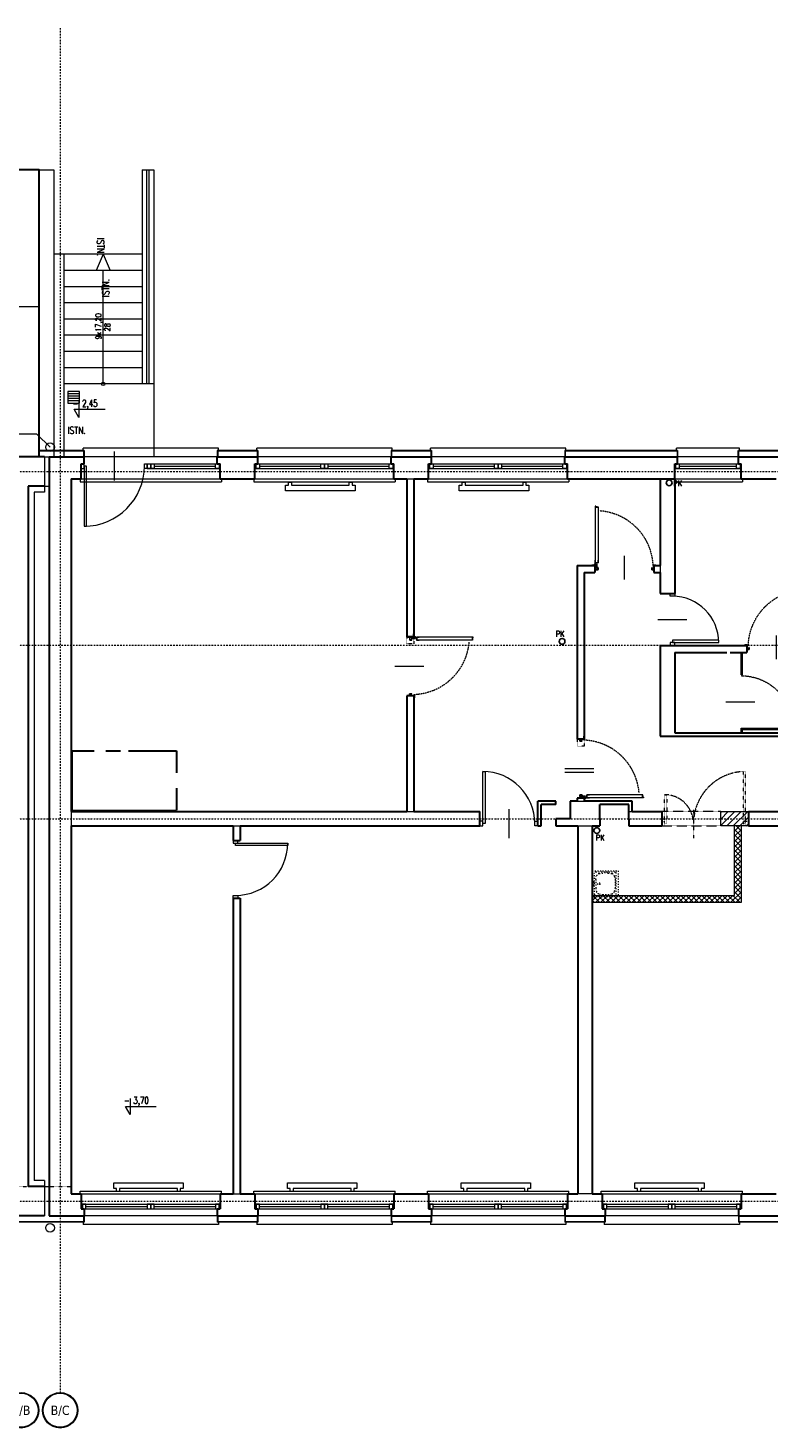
# Model space of a CAD drawing. Header units: millimetres. Extents: x -1893473 to 942156, y -568027 to 942944.
# Tile 77 of 256: x -34276 to -21477, y -220394 to -196197. Entities that reach past the tile are written whole.
import ezdxf
from ezdxf.enums import TextEntityAlignment as Align

# ---------------------------------------------------------------- set-up
doc = ezdxf.new("R2010")
doc.units = ezdxf.units.MM
doc.header["$LTSCALE"] = 0.2
for name, pattern in [('ACAD_ISO03W100', [30, 12, -18]), ('CENTER', [0.6, 0.375, -0.075, 0.075, -0.075]), ('DASHDOT', [25.4, 12.7, -6.35, 0, -6.35]), ('HIDDEN', [9.525, 6.35, -3.175]), ('Hidden Line', [391.222223, 282.222223, -109]), ('HIDDEN2', [4.7625, 3.175, -1.5875])]:
    doc.linetypes.add(name, pattern=pattern)
doc.layers.get('0').update_dxf_attribs({"lineweight": 0})
for name, color, linetype, lineweight in [('!! 0_ Istn-okna', 6, 'Continuous', 13), ('!! 0_ Istn-sciany', 7, 'Continuous', 30), ('!! 0_ Istn-widok', 1, 'Continuous', 15), ('!! 0_ Opis', 3, 'Continuous', 13), ('!! 0_Istn-cienka', 4, 'Continuous', 9), ('!! 0_Istn-drzwi', 1, 'Continuous', 13), ('!! 0_Osie', 1, 'DASHDOT', 13), ('!! 0_Widok', 1, 'Continuous', 15), ('!! 1_ tynk zewn  - nowy', 21, 'Continuous', 20), ('!! 1_drzwi-linia', 213, 'Continuous', 5), ('!! 2 ZABUDOWA GK-MDF', 54, 'Continuous', 13), ('!! 2_Drzwi - nowe remont', 33, 'Continuous', 9), ('0-osie-tx', 66, 'Continuous', 9), ('P-Osie', 1, 'DASHDOT', 18), ('P-Przerywana nadproża', 150, 'HIDDEN', 18), ('P-Szraf - Ściana działowa', 83, 'Continuous', 0), ('P-Szraf - Ściana wypełniająca', 171, 'Continuous', 0), ('P-Ściana działowa', 91, 'Continuous', 5), ('P-Ściana wypełniająca', 150, 'Continuous', 13)]:
    doc.layers.add(name, color=color, linetype=linetype, lineweight=lineweight)
doc.layers.add('!! 0_Istn-grzejniki', color=7, linetype='Continuous', lineweight=0, plot=False)
doc.layers.add('!! 0_opis pionów', color=4, linetype='Continuous')
doc.layers.add('!! 1_Wyburzenia', color=7, linetype='ACAD_ISO03W100', lineweight=13, true_color=0xff0505)
doc.styles.add('ARCHETYP', font='romans.shx', dxfattribs={"height": 15})
doc.styles.add('SIMPLEX', font='simplex.shx', dxfattribs={"width": 0.77})
doc.styles.add('TAHOMA', font='tahoma.ttf')

# ---------------------------------------------------------------- blocks, each defined once
blk = doc.blocks.new('A$C04090CF1')
for p, q in [((0, 60), (60, 60)), ((0, 0), (0, 60)), ((2.5, 8.5), (2.5, 52.5)), ((5.2, 36.8), (6.6, 45)), ((54.5, 55.5), (5.5, 55.5)), ((13, 51.5), (19.8, 52.7)), ((47, 51.5), (40.2, 52.7)), ((54.8, 36.8), (53.4, 45)), ((57.5, 8.5), (57.5, 52.5)), ((60, 60), (60, 0)), ((60, 0), (0, 0)), ((6.6, 16), (5.2, 24.2)), ((54.5, 5.5), (5.5, 5.5)), ((19.8, 8.3), (13, 9.5)), ((40.2, 8.3), (47, 9.5)), ((53.4, 16), (54.8, 24.2))]:
    blk.add_line(p, q)
for points in [[(19.8, 52.7), (40.2, 52.7)], [(19.8, 8.3), (40.2, 8.3)]]:
    blk.add_lwpolyline(points)
for centre, radius in [((26, 2.5), 1.5), ((30, 15.5), 2.5), ((34, 2.5), 1.5)]:
    blk.add_circle(centre, radius)
for centre, radius, start, end in [((5.5, 52.5), 3, 90, 180), ((188.4, 30.5), 183.3, 178.0251, 181.9749), ((14.5, 43.6), 8, 100.3048, 170.5377), ((45.5, 43.6), 8, 9.4623, 79.6952), ((54.5, 52.5), 3, 0, 90), ((-128.4, 30.5), 183.3, 358.0251, 1.9749), ((5.5, 8.5), 3, 180, 270), ((14.5, 17.4), 8, 189.4623, 259.6952), ((45.5, 17.4), 8, 280.3048, 350.5377), ((54.5, 8.5), 3, 270, 0)]:
    blk.add_arc(centre, radius, start, end)
blk = doc.blocks.new('A$C1F8E0840')
at = {"linetype": 'Continuous', "xscale": 0.75, "yscale": 0.75, "zscale": 0.75}
blk.add_blockref('A$C04090CF1', (-22.5, 0), dxfattribs=at)
blk = doc.blocks.new('zaw-dr-90-p')
at = {"color": 2, "linetype": 'CENTER', "ltscale": 0.2}
for p, q in [((12, 0), (-12, 0)), ((0, 12), (0, -12)), ((24, 24), (31, 24)), ((24, 19), (31, 19))]:
    blk.add_line(p, q, dxfattribs=at)
at = {"ltscale": 0.2}
for p, q in [((10, 12), (6, 12)), ((10, 0), (10, 6))]:
    blk.add_line(p, q, dxfattribs=at)
blk.add_lwpolyline([(0, 6), (23, 6, 0.414214), (28, 11), (28, 31), (24, 31), (24, 11, -0.414214), (23, 10), (0, 10, 4.561698), (8, 6), (5, 4)], format="xyb", dxfattribs=at)
blk.add_lwpolyline([(0, 0), (-2, 0), (-2, 0), (0, 0), (0, 3), (0, 3), (0, 0), (3, 0), (3, 0), (0, 0), (0, -3), (0, -3)], close=True)
blk.add_lwpolyline([(10, 10), (10, 39), (6, 39), (6, 10)], dxfattribs=at)
blk.add_circle((0, 0), 6.5, dxfattribs=at)
blk = doc.blocks.new('drzwi 90- sc 12')
for p, q in [((-13620.3, 20410.2), (-13620.3, 20313.8)), ((-13614.9, 20409.9), (-13620.3, 20409.9)), ((-13616.1, 20410.3), (-13620.2, 20410.3)), ((-13616.1, 20410.3), (-13620, 20410.3)), ((-13618.2, 20410.3), (-13616.2, 20410.3)), ((-13618.2, 20410.3), (-13616.2, 20410.3)), ((-13616.1, 20410.3), (-13616.1, 20411.5)), ((-13616.1, 20411.5), (-13615, 20411.5)), ((-13614.9, 20411.4), (-13614.9, 20313.8)), ((-13715.8, 20302), (-13716.3, 20302)), ((-13715.6, 20308.3), (-13715.6, 20308.6)), ((-13715.6, 20307.7), (-13715.6, 20308.6)), ((-13715.6, 20307.8), (-13715.6, 20308.6)), ((-13715.6, 20307.7), (-13715.4, 20307.7)), ((-13620.3, 20313.5), (-13620.3, 20318)), ((-13614.9, 20313.8), (-13620.3, 20313.8)), ((-13618.2, 20313.4), (-13620.2, 20313.4)), ((-13618.2, 20313.7), (-13618.2, 20313.4)), ((-13618.2, 20313.7), (-13616.4, 20313.7)), ((-13617.8, 20311.1), (-13617.8, 20305.7)), ((-13617.8, 20311.1), (-13617.8, 20305.7)), ((-13616.2, 20309.9), (-13617.4, 20309.9)), ((-13616.8, 20302), (-13616.3, 20302)), ((-13616.2, 20309.9), (-13616.2, 20311)), ((-13615.9, 20313.2), (-13615.9, 20312.2)), ((-13615.9, 20312.2), (-13615, 20312.2)), ((-13614.9, 20312.3), (-13614.9, 20318))]:
    blk.add_line(p, q)
for points in [[(-13665.3, 20285), (-13665.3, 20325.8)], [(-13615.6, 20309.6), (-13615.3, 20309.6), (-13615.3, 20309.8), (-13616.3, 20309.8), (-13616.3, 20309.6), (-13615.9, 20309.6)]]:
    blk.add_lwpolyline(points)
at = {"lineweight": 30}
for points in [[(-13716.3, 20308.9), (-13721.3, 20308.9)], [(-13716.3, 20308.9), (-13716.3, 20296.9)], [(-13614.3, 20308.9), (-13609.3, 20308.9)], [(-13614.3, 20308.9), (-13614.3, 20296.9)]]:
    blk.add_lwpolyline(points, dxfattribs=at)
at = {"ltscale": 0.2}
for points in [[(-13715.6, 20307.5), (-13715.6, 20309.5, 0.414214), (-13715.9, 20309.8), (-13719.4, 20309.8, 0.414214), (-13719.8, 20309.5), (-13719.8, 20308.9), (-13719.6, 20308.9), (-13719.6, 20309.5, -0.414214), (-13719.4, 20309.6), (-13717, 20309.6)], [(-13717, 20309.6), (-13715.9, 20309.6, -0.414214), (-13715.7, 20309.5), (-13715.7, 20307.5)], [(-13715.7, 20307.8), (-13715.7, 20305.6, 0.414214), (-13715.4, 20305.2), (-13715, 20305.2, -0.414214), (-13714.8, 20305.1), (-13714.8, 20304.5, 0.414214), (-13714.5, 20304.1), (-13713.3, 20304.1, 0.414214), (-13712.9, 20304.5), (-13712.9, 20305.1, -1), (-13712.7, 20305.1), (-13712.7, 20302, -0.414214), (-13712.9, 20301.8), (-13715.4, 20301.8, -0.414214), (-13715.6, 20302), (-13715.6, 20302.5), (-13715.8, 20302.5), (-13715.8, 20302, 0.414214), (-13715.4, 20301.6), (-13712.9, 20301.6, 0.414214), (-13712.6, 20302), (-13712.6, 20305.1, 1), (-13713.1, 20305.1), (-13713.1, 20304.5, -0.414214), (-13713.3, 20304.3), (-13714.5, 20304.3, -0.414214), (-13714.6, 20304.5), (-13714.6, 20305.1, 0.414214), (-13715, 20305.4), (-13715.4, 20305.4, -0.414214), (-13715.6, 20305.6), (-13715.6, 20307.6)], [(-13615.9, 20309.6), (-13616.6, 20309.6, 0.414214), (-13616.8, 20309.5), (-13616.8, 20305.6, -0.414214), (-13617.1, 20305.2), (-13617.6, 20305.2, 0.414214), (-13617.7, 20305.1), (-13617.7, 20304.5, -0.414214), (-13618.1, 20304.1), (-13619.3, 20304.1, -0.414214), (-13619.6, 20304.5), (-13619.6, 20305.1, 1), (-13619.8, 20305.1), (-13619.8, 20302, 0.414214), (-13619.6, 20301.8), (-13617.1, 20301.8, 0.414214), (-13616.9, 20302), (-13616.9, 20302.5), (-13616.8, 20302.5), (-13616.8, 20302, -0.414214), (-13617.1, 20301.6), (-13619.6, 20301.6, -0.414214), (-13620, 20302), (-13620, 20305.1, -1), (-13619.4, 20305.1), (-13619.4, 20304.5, 0.414214), (-13619.3, 20304.3), (-13618.1, 20304.3, 0.414214), (-13617.9, 20304.5), (-13617.9, 20305.1, -0.414214), (-13617.6, 20305.4), (-13617.1, 20305.4, 0.414214), (-13617, 20305.6), (-13617, 20309.5, -0.414214), (-13616.6, 20309.8), (-13613.1, 20309.8, -0.414214), (-13612.8, 20309.5), (-13612.8, 20308.9), (-13612.9, 20308.9), (-13612.9, 20309.5, 0.414214), (-13613.1, 20309.6), (-13615.6, 20309.6)]]:
    blk.add_lwpolyline(points, format="xyb", dxfattribs=at)
blk.add_lwpolyline([(-13616.8, 20308.8), (-13617, 20308.8), (-13617, 20307.4), (-13616.8, 20307.4)], close=True)
at = {"linetype": 'Hidden Line', "lineweight": 9, "ltscale": 0.05}
blk.add_arc((-13615.5, 20305.1), 99.1, 94.8005, 177.6944, dxfattribs=at)
for centre, radius, start, end in [((-13620.2, 20410.2), 0.1, 90, 180), ((-13615, 20411.4), 0.1, 0, 90), ((-13620.2, 20313.5), 0.1, 180, 270), ((-13616.4, 20313.2), 0.5, 0, 90), ((-13616.3, 20311), 0.1, 0, 90), ((-13615, 20312.3), 0.1, 270, 0)]:
    blk.add_arc(centre, radius, start, end)
at = {"xscale": 0.09999999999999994, "yscale": 0.09999999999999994, "zscale": 0.09999999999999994, "rotation": 180.0000000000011}
blk.add_blockref('zaw-dr-90-p', (-13614.9, 20310.9), dxfattribs=at)
blk = doc.blocks.new('drzwi giszet')
blk.add_lwpolyline([(68617.4, -194499.3), (68617.4, -194409.3), (68620.4, -194409.3), (68620.4, -194499.3)], close=True)
blk.add_lwpolyline([(68572.4, -194476.1), (68572.4, -194526.1)])
at = {"linetype": 'HIDDEN'}
blk.add_arc((68617.4, -194499.3), 90, 88.0898, 180, dxfattribs=at)
blk = doc.blocks.new('*U12')
h = blk.add_hatch(color=256)
edge = h.paths.add_edge_path()
edge.add_arc((0, 0), 30.6, 0, 360)
edge = h.paths.add_edge_path(flags=17)
edge.add_arc((0, 0), 29.4, 0, 360)
for radius in [30.6, 29.4]:
    blk.add_circle((0, 0), radius)
at = {"style": 'TAHOMA', "flags": 8}
blk.add_attdef('ANSICHTSNUMMER', text='', height=16, dxfattribs=at).set_placement((0, 0), align=Align.MIDDLE_CENTER)
blk = doc.blocks.new('BLOK OSI')
at = {"layer": 'P-Osie'}
for points in [[(50184.7, -193635.5), (50184.7, -195994)], [(48639.3, -194402.1), (55424.3, -194402.1)], [(48639.3, -194702.1), (55442.3, -194702.1)], [(48639.3, -195002.1), (55442.3, -195002.1)], [(48639.3, -195663.1), (55424.3, -195663.1)]]:
    blk.add_lwpolyline(points, dxfattribs=at)
at = {"layer": '0-osie-tx'}
ref = blk.add_blockref('*U12', (50117.2, -196024.6), dxfattribs=dict(at, rotation=180))
ref.add_attrib('ANSICHTSNUMMER', 'A/B', dxfattribs={"layer": '0', "height": 16, "style": 'TAHOMA', "flags": 8}).set_placement((50117.2, -196024.6), align=Align.MIDDLE_CENTER)
ref = blk.add_blockref('*U12', (50184.7, -196024.6), dxfattribs=dict(at, rotation=180))
ref.add_attrib('ANSICHTSNUMMER', 'B/C', dxfattribs={"layer": '0', "height": 16, "style": 'TAHOMA', "flags": 8}).set_placement((50184.7, -196024.6), align=Align.MIDDLE_CENTER)

msp = doc.modelspace()

# ---------------------------------------------------------------- hatches: boundary and pattern name
at = {"layer": 'P-Szraf - Ściana działowa'}
h = msp.add_hatch(dxfattribs=at)
h.set_pattern_fill('ANSI37', color=256, scale=20)
h.set_pattern_definition([(45, (-98478.905, -15.4), (-44.90128, 44.90128), []), (135, (-98478.905, -15.4), (-44.90128, -44.90128), [])])
h.paths.add_polyline_path([(-24530.65339, -211308.09366), (-24530.65339, -211188.09366), (-22070.65339, -211188.09366), (-22070.65339, -209988.09366), (-21950.65339, -209988.09366), (-21950.65339, -211308.09366)])
at = {"layer": 'P-Szraf - Ściana wypełniająca'}
h = msp.add_hatch(dxfattribs=at)
h.set_pattern_fill('ANSI31', color=256, scale=25)
h.set_pattern_definition([(45, (-98478.905, -15.4), (-56.1266, 56.1266), [])])
h.paths.add_polyline_path([(-21830.65339, -209988.09366), (-22310.65339, -209988.09366), (-22310.65339, -209738.09366), (-21830.65339, -209738.09366)])

# ---------------------------------------------------------------- linework, layer by layer
at = {"layer": '!! 0_ Istn-okna'}
for points in [[(-32215.58744, -203728.09366), (-30955.58744, -203728.09366)], [(-30355.58744, -203728.09366), (-27955.58744, -203728.09366)], [(-27355.58744, -203728.09366), (-24955.58744, -203728.09366)], [(-23105.58744, -203728.09366), (-21955.58744, -203728.09366)], [(-32215.58744, -203808.09366), (-30955.58744, -203808.09366)], [(-32095.58744, -203768.09366), (-31035.58744, -203768.09366)], [(-30355.58744, -203808.09366), (-27955.58744, -203808.09366)], [(-30275.58744, -203768.09366), (-29215.58744, -203768.09366)], [(-29095.58744, -203768.09366), (-28035.58744, -203768.09366)], [(-27355.58744, -203808.09366), (-24955.58744, -203808.09366)], [(-27275.58744, -203768.09366), (-26215.58744, -203768.09366)], [(-26095.58744, -203768.09366), (-25035.58744, -203768.09366)], [(-23105.58744, -203808.09366), (-21955.58744, -203808.09366)], [(-23025.58744, -203768.09366), (-22035.58744, -203768.09366)], [(-33355.58744, -216528.09366), (-30955.58744, -216528.09366)], [(-30355.58744, -216528.09366), (-27955.58744, -216528.09366)], [(-27355.58744, -216528.09366), (-24955.58744, -216528.09366)], [(-24355.58744, -216528.09366), (-21955.58744, -216528.09366)], [(-33355.58744, -216608.09366), (-30955.58744, -216608.09366)], [(-33275.58744, -216568.09366), (-32215.58744, -216568.09366)], [(-32095.58744, -216568.09366), (-31035.58744, -216568.09366)], [(-30355.58744, -216608.09366), (-27955.58744, -216608.09366)], [(-30275.58744, -216568.09366), (-29215.58744, -216568.09366)], [(-29095.58744, -216568.09366), (-28035.58744, -216568.09366)], [(-27355.58744, -216608.09366), (-24955.58744, -216608.09366)], [(-27275.58744, -216568.09366), (-26215.58744, -216568.09366)], [(-26095.58744, -216568.09366), (-25035.58744, -216568.09366)], [(-24355.58744, -216608.09366), (-21955.58744, -216608.09366)], [(-24275.58744, -216568.09366), (-23215.58744, -216568.09366)], [(-23095.58744, -216568.09366), (-22035.58744, -216568.09366)]]:
    msp.add_lwpolyline(points, dxfattribs=at)
for points in [[(-32215.58744, -203728.09366), (-32155.58744, -203728.09366), (-32155.58744, -203808.09366), (-32215.58744, -203808.09366)], [(-32155.58744, -203728.09366), (-32095.58744, -203728.09366), (-32095.58744, -203808.09366), (-32155.58744, -203808.09366)], [(-31035.58744, -203728.09366), (-30975.58744, -203728.09366), (-30975.58744, -203808.09366), (-31035.58744, -203808.09366)], [(-30335.58744, -203728.09366), (-30275.58744, -203728.09366), (-30275.58744, -203808.09366), (-30335.58744, -203808.09366)], [(-29215.58744, -203728.09366), (-29155.58744, -203728.09366), (-29155.58744, -203808.09366), (-29215.58744, -203808.09366)], [(-29155.58744, -203728.09366), (-29095.58744, -203728.09366), (-29095.58744, -203808.09366), (-29155.58744, -203808.09366)], [(-28035.58744, -203728.09366), (-27975.58744, -203728.09366), (-27975.58744, -203808.09366), (-28035.58744, -203808.09366)], [(-27335.58744, -203728.09366), (-27275.58744, -203728.09366), (-27275.58744, -203808.09366), (-27335.58744, -203808.09366)], [(-26215.58744, -203728.09366), (-26155.58744, -203728.09366), (-26155.58744, -203808.09366), (-26215.58744, -203808.09366)], [(-26155.58744, -203728.09366), (-26095.58744, -203728.09366), (-26095.58744, -203808.09366), (-26155.58744, -203808.09366)], [(-25035.58744, -203728.09366), (-24975.58744, -203728.09366), (-24975.58744, -203808.09366), (-25035.58744, -203808.09366)], [(-23085.58744, -203728.09366), (-23025.58744, -203728.09366), (-23025.58744, -203808.09366), (-23085.58744, -203808.09366)], [(-22035.58744, -203728.09366), (-21975.58744, -203728.09366), (-21975.58744, -203808.09366), (-22035.58744, -203808.09366)], [(-33335.58744, -216608.09366), (-33275.58744, -216608.09366), (-33275.58744, -216528.09366), (-33335.58744, -216528.09366)], [(-32215.58744, -216608.09366), (-32155.58744, -216608.09366), (-32155.58744, -216528.09366), (-32215.58744, -216528.09366)], [(-32155.58744, -216608.09366), (-32095.58744, -216608.09366), (-32095.58744, -216528.09366), (-32155.58744, -216528.09366)], [(-31035.58744, -216608.09366), (-30975.58744, -216608.09366), (-30975.58744, -216528.09366), (-31035.58744, -216528.09366)], [(-30335.58744, -216608.09366), (-30275.58744, -216608.09366), (-30275.58744, -216528.09366), (-30335.58744, -216528.09366)], [(-29215.58744, -216608.09366), (-29155.58744, -216608.09366), (-29155.58744, -216528.09366), (-29215.58744, -216528.09366)], [(-29155.58744, -216608.09366), (-29095.58744, -216608.09366), (-29095.58744, -216528.09366), (-29155.58744, -216528.09366)], [(-28035.58744, -216608.09366), (-27975.58744, -216608.09366), (-27975.58744, -216528.09366), (-28035.58744, -216528.09366)], [(-27335.58744, -216608.09366), (-27275.58744, -216608.09366), (-27275.58744, -216528.09366), (-27335.58744, -216528.09366)], [(-26215.58744, -216608.09366), (-26155.58744, -216608.09366), (-26155.58744, -216528.09366), (-26215.58744, -216528.09366)], [(-26155.58744, -216608.09366), (-26095.58744, -216608.09366), (-26095.58744, -216528.09366), (-26155.58744, -216528.09366)], [(-25035.58744, -216608.09366), (-24975.58744, -216608.09366), (-24975.58744, -216528.09366), (-25035.58744, -216528.09366)], [(-24335.58744, -216608.09366), (-24275.58744, -216608.09366), (-24275.58744, -216528.09366), (-24335.58744, -216528.09366)], [(-23215.58744, -216608.09366), (-23155.58744, -216608.09366), (-23155.58744, -216528.09366), (-23215.58744, -216528.09366)], [(-23155.58744, -216608.09366), (-23095.58744, -216608.09366), (-23095.58744, -216528.09366), (-23155.58744, -216528.09366)], [(-22035.58744, -216608.09366), (-21975.58744, -216608.09366), (-21975.58744, -216528.09366), (-22035.58744, -216528.09366)]]:
    msp.add_lwpolyline(points, close=True, dxfattribs=at)
at = {"layer": '!! 0_ Istn-sciany'}
for p, q in [((-34270.65339, -204118.09366), (-34270.65339, -216218.09366)), ((-24485.58744, -205488.09366), (-24485.58744, -205608.09366)), ((-23465.58744, -205488.09366), (-23465.58744, -205608.09366))]:
    msp.add_line(p, q, dxfattribs=at)
for points in [[(-34080.65339, -203608.09366), (-34080.65339, -198646.32113), (-37580.65339, -198646.32113), (-37580.65339, -201258.09366)], [(-33990.65339, -203608.09366), (-34760.65339, -203608.09366)], [(-33910.65339, -203608.09366), (-33305.58744, -203608.09366)], [(-33910.65339, -203608.09366), (-33910.65339, -216728.09366)], [(-33355.58744, -203728.09366), (-33305.58744, -203728.09366)], [(-33355.58744, -203988.09366), (-33355.58744, -203728.09366)], [(-33305.58744, -203728.09366), (-33305.58744, -203608.09366)], [(-31005.58744, -203608.09366), (-30305.58744, -203608.09366)], [(-31005.58744, -203728.09366), (-31005.58744, -203608.09366)], [(-31005.58744, -203728.09366), (-30955.58744, -203728.09366)], [(-30955.58744, -203988.09366), (-30955.58744, -203728.09366)], [(-30355.58744, -203728.09366), (-30305.58744, -203728.09366)], [(-30355.58744, -203988.09366), (-30355.58744, -203728.09366)], [(-30305.58744, -203728.09366), (-30305.58744, -203608.09366)], [(-28005.58744, -203608.09366), (-27305.58744, -203608.09366)], [(-28005.58744, -203728.09366), (-28005.58744, -203608.09366)], [(-28005.58744, -203728.09366), (-27955.58744, -203728.09366)], [(-27955.58744, -203988.09366), (-27955.58744, -203728.09366)], [(-27355.58744, -203728.09366), (-27305.58744, -203728.09366)], [(-27355.58744, -203988.09366), (-27355.58744, -203728.09366)], [(-27305.58744, -203728.09366), (-27305.58744, -203608.09366)], [(-25005.58744, -203608.09366), (-23055.58744, -203608.09366)], [(-25005.58744, -203728.09366), (-25005.58744, -203608.09366)], [(-25005.58744, -203728.09366), (-24955.58744, -203728.09366)], [(-24955.58744, -203988.09366), (-24955.58744, -203728.09366)], [(-23105.58744, -203728.09366), (-23055.58744, -203728.09366)], [(-23105.58744, -203988.09366), (-23105.58744, -203728.09366)], [(-23055.58744, -203728.09366), (-23055.58744, -203608.09366)], [(-22005.58744, -203608.09366), (-21305.58744, -203608.09366)], [(-22005.58744, -203728.09366), (-22005.58744, -203608.09366)], [(-22005.58744, -203728.09366), (-21955.58744, -203728.09366)], [(-21955.58744, -203988.09366), (-21955.58744, -203728.09366)], [(-33990.65339, -204118.09366), (-34270.65339, -204118.09366)], [(-33530.65339, -203988.09366), (-33355.58744, -203988.09366)], [(-33530.65339, -203988.09366), (-33530.65339, -209738.09366)], [(-30955.58744, -203988.09366), (-30355.58744, -203988.09366)], [(-27955.58744, -203988.09366), (-27730.65339, -203988.09366)], [(-27730.65339, -203988.09366), (-27730.65339, -206718.09366), (-27610.65339, -206718.09366)], [(-27610.65339, -203988.09366), (-27355.58744, -203988.09366)], [(-27610.65339, -203988.09366), (-27610.65339, -206718.09366)], [(-24955.58744, -203988.09366), (-23105.58744, -203988.09366)], [(-23355.58744, -203988.09366), (-23355.58744, -205488.09366)], [(-23105.58744, -203988.09366), (-23105.58744, -205968.09366)], [(-21955.58744, -203988.09366), (-21355.58744, -203988.09366)], [(-24790.65339, -205488.09366), (-24485.58744, -205488.09366)], [(-24790.65339, -205488.09366), (-24790.65339, -208488.09366)], [(-24670.65339, -205608.09366), (-24485.58744, -205608.09366)], [(-24670.65339, -205608.09366), (-24670.65339, -208488.09366)], [(-23465.58744, -205488.09366), (-23355.58744, -205488.09366)], [(-23465.58744, -205608.09366), (-23355.58744, -205608.09366)], [(-23355.58744, -205608.09366), (-23355.58744, -205968.09366)], [(-23355.58744, -205968.09366), (-23105.58744, -205968.09366)], [(-23355.58744, -206868.09366), (-23355.58744, -208438.09366)], [(-23355.58744, -206868.09366), (-21857.21117, -206868.09366)], [(-21857.21117, -206868.09366), (-21857.21117, -206988.09366)], [(-23105.58744, -206988.09366), (-22205.58744, -206988.09366)], [(-23105.58744, -206988.09366), (-23105.58744, -208378.09366)], [(-22145.58744, -206988.09366), (-21857.21117, -206988.09366)], [(-27730.65339, -207738.09366), (-27730.65339, -209738.09366)], [(-27610.65339, -207738.09366), (-27730.65339, -207738.09366)], [(-27610.65339, -207738.09366), (-27610.65339, -209738.09366)], [(-24670.65339, -208488.09366), (-24790.65339, -208488.09366)], [(-23355.58744, -208438.09366), (-18530.65339, -208438.09366)], [(-23105.58744, -208378.09366), (-19740.65339, -208378.09366)], [(-33510.65339, -208688.09366), (-33130.65339, -208688.09366)], [(-32930.65339, -208688.09366), (-32680.65339, -208688.09366)], [(-32540.65339, -208688.09366), (-31710.65339, -208688.09366)], [(-31710.65339, -208688.09366), (-31710.65339, -209068.09366)], [(-31710.65339, -209338.09366), (-31710.65339, -209718.09366)], [(-24790.65339, -209508.09366), (-24790.65339, -209558.09366)], [(-24670.65339, -209508.09366), (-24790.65339, -209508.09366)], [(-24670.65339, -209508.09366), (-24670.65339, -209558.09366)], [(-33530.65339, -209738.09366), (-27730.65339, -209738.09366)], [(-27610.65339, -209738.09366), (-26470.65339, -209738.09366)], [(-26470.65339, -209988.09366), (-26470.65339, -209738.09366)], [(-25160.65339, -209558.09366), (-25470.65339, -209558.09366)], [(-25470.65339, -209988.09366), (-25470.65339, -209558.09366)], [(-25160.65339, -209618.09366), (-25410.65339, -209618.09366)], [(-25410.65339, -209988.09366), (-25410.65339, -209618.09366)], [(-25160.65339, -209618.09366), (-25160.65339, -209558.09366)], [(-24790.65339, -209558.09366), (-24910.65339, -209558.09366)], [(-24910.65339, -209558.09366), (-24910.65339, -209868.09366)], [(-23840.65339, -209558.09366), (-24670.65339, -209558.09366)], [(-23900.65339, -209618.09366), (-24400.65339, -209618.09366)], [(-24400.65339, -209868.09366), (-24400.65339, -209618.09366)], [(-23900.65339, -209868.09366), (-23900.65339, -209618.09366)], [(-23840.65339, -209738.09366), (-23840.65339, -209558.09366)], [(-23840.65339, -209738.09366), (-23330.65339, -209738.09366)], [(-23330.65339, -209738.09366), (-23330.65339, -209988.09366)], [(-21830.65339, -209738.09366), (-17590.65339, -209738.09366)], [(-21830.65339, -209738.09366), (-21830.65339, -209988.09366)], [(-33530.65339, -209988.09366), (-30730.65339, -209988.09366)], [(-33530.65339, -209988.09366), (-33530.65339, -216348.09366)], [(-30730.65339, -209988.09366), (-30730.65339, -210238.09366)], [(-30610.65339, -209988.09366), (-26470.65339, -209988.09366)], [(-30610.65339, -209988.09366), (-30610.65339, -210238.09366)], [(-25470.65339, -209988.09366), (-25410.65339, -209988.09366)], [(-24910.65339, -209868.09366), (-25160.65339, -209868.09366)], [(-25160.65339, -209868.09366), (-25160.65339, -209988.09366)], [(-25160.65339, -209988.09366), (-24780.65339, -209988.09366)], [(-24780.65339, -209988.09366), (-24780.65339, -216348.09366)], [(-24530.65339, -209988.09366), (-24400.65339, -209988.09366)], [(-24530.65339, -209988.09366), (-24530.65339, -216348.09366)], [(-24400.65339, -209868.09366), (-24400.65339, -209868.09366)], [(-24400.65339, -209868.09366), (-24400.65339, -209988.09366)], [(-23900.65339, -209868.09366), (-23900.65339, -209988.09366)], [(-23900.65339, -209988.09366), (-23330.65339, -209988.09366)], [(-21830.65339, -209988.09366), (-18780.65339, -209988.09366)], [(-30730.65339, -210238.09366), (-30610.65339, -210238.09366)], [(-30730.65339, -211238.09366), (-30610.65339, -211238.09366)], [(-30730.65339, -211238.09366), (-30730.65339, -216348.09366)], [(-30610.65339, -211238.09366), (-30610.65339, -216348.09366)], [(-33990.65339, -216218.09366), (-34270.65339, -216218.09366)], [(-33530.65339, -216348.09366), (-33355.58744, -216348.09366)], [(-33355.58744, -216348.09366), (-33355.58744, -216608.09366)], [(-30955.58744, -216348.09366), (-30730.65339, -216348.09366)], [(-30955.58744, -216348.09366), (-30955.58744, -216608.09366)], [(-30610.65339, -216348.09366), (-30355.58744, -216348.09366)], [(-30355.58744, -216348.09366), (-30355.58744, -216608.09366)], [(-27955.58744, -216348.09366), (-27355.58744, -216348.09366)], [(-27955.58744, -216348.09366), (-27955.58744, -216608.09366)], [(-27355.58744, -216348.09366), (-27355.58744, -216608.09366)], [(-24955.58744, -216348.09366), (-24780.65339, -216348.09366)], [(-24955.58744, -216348.09366), (-24955.58744, -216608.09366)], [(-24530.65339, -216348.09366), (-24355.58744, -216348.09366)], [(-24355.58744, -216348.09366), (-24355.58744, -216608.09366)], [(-21955.58744, -216348.09366), (-21355.58744, -216348.09366)], [(-21955.58744, -216348.09366), (-21955.58744, -216608.09366)], [(-33990.65339, -216728.09366), (-34760.65339, -216728.09366)], [(-33910.65339, -216728.09366), (-33305.58744, -216728.09366)], [(-33355.58744, -216608.09366), (-33305.58744, -216608.09366)], [(-33305.58744, -216608.09366), (-33305.58744, -216728.09366)], [(-31005.58744, -216608.09366), (-30955.58744, -216608.09366)], [(-31005.58744, -216608.09366), (-31005.58744, -216728.09366)], [(-31005.58744, -216728.09366), (-30305.58744, -216728.09366)], [(-30355.58744, -216608.09366), (-30305.58744, -216608.09366)], [(-30305.58744, -216608.09366), (-30305.58744, -216728.09366)], [(-28005.58744, -216608.09366), (-27955.58744, -216608.09366)], [(-28005.58744, -216608.09366), (-28005.58744, -216728.09366)], [(-28005.58744, -216728.09366), (-27305.58744, -216728.09366)], [(-27355.58744, -216608.09366), (-27305.58744, -216608.09366)], [(-27305.58744, -216608.09366), (-27305.58744, -216728.09366)], [(-25005.58744, -216608.09366), (-24955.58744, -216608.09366)], [(-25005.58744, -216608.09366), (-25005.58744, -216728.09366)], [(-25005.58744, -216728.09366), (-24305.58744, -216728.09366)], [(-24355.58744, -216608.09366), (-24305.58744, -216608.09366)], [(-24305.58744, -216608.09366), (-24305.58744, -216728.09366)], [(-22005.58744, -216608.09366), (-21955.58744, -216608.09366)], [(-22005.58744, -216608.09366), (-22005.58744, -216728.09366)], [(-22005.58744, -216728.09366), (-21305.58744, -216728.09366)]]:
    msp.add_lwpolyline(points, dxfattribs=at)
at = {"layer": '!! 0_ Istn-widok', "linetype": 'HIDDEN', "ltscale": 3}
for p in [(-37580.65339, -201008.09366), (-34080.65339, -203608.09366)]:
    msp.add_line(p, (-34080.65339, -201008.09366), dxfattribs=at)
at = {"layer": '!! 0_ Istn-widok'}
for p, q in [((-33990.65339, -203608.09366), (-33990.65339, -204218.09366)), ((-33990.65339, -216118.09366), (-33990.65339, -216728.09366))]:
    msp.add_line(p, q, dxfattribs=at)
for points in [[(-34080.65339, -198646.32113), (-33830.65339, -198646.32113), (-33830.65339, -203608.09366)], [(-32301.58281, -198646.32113), (-32301.58281, -202348.09366)], [(-32301.58281, -198646.32113), (-32101.58281, -198646.32113)], [(-32101.58281, -198646.32113), (-32101.58281, -203608.09366)], [(-33651.58281, -203608.09366), (-33651.58281, -200108.09366), (-33830.65339, -200108.09366)], [(-32301.58281, -200108.09366), (-33651.58281, -200108.09366)], [(-32301.58281, -200388.09366), (-33651.58281, -200388.09366)], [(-32976.58281, -202348.09366), (-32976.58281, -200388.09366)], [(-32301.58281, -200668.09366), (-33651.58281, -200668.09366)], [(-32301.58281, -200948.09366), (-33651.58281, -200948.09366)], [(-32301.58281, -201228.09366), (-33651.58281, -201228.09366)], [(-32301.58281, -201508.09366), (-33651.58281, -201508.09366)], [(-32301.58281, -201788.09366), (-33651.58281, -201788.09366)], [(-32301.58281, -202068.09366), (-33651.58281, -202068.09366)], [(-32101.58281, -202348.09366), (-33651.58281, -202348.09366)], [(-30985.58744, -203458.09366), (-33325.58744, -203458.09366)], [(-33325.58744, -203508.09366), (-33325.58744, -203458.09366)], [(-30985.58744, -203508.09366), (-30985.58744, -203458.09366)], [(-27985.58744, -203458.09366), (-30325.58744, -203458.09366)], [(-30325.58744, -203508.09366), (-30325.58744, -203458.09366)], [(-27985.58744, -203508.09366), (-27985.58744, -203458.09366)], [(-24985.58744, -203458.09366), (-27325.58744, -203458.09366)], [(-27325.58744, -203508.09366), (-27325.58744, -203458.09366)], [(-24985.58744, -203508.09366), (-24985.58744, -203458.09366)], [(-21985.58744, -203458.09366), (-23075.58744, -203458.09366)], [(-23075.58744, -203508.09366), (-23075.58744, -203458.09366)], [(-21985.58744, -203508.09366), (-21985.58744, -203458.09366)], [(-33990.65339, -203608.09366), (-33910.65339, -203608.09366)], [(-34170.65339, -204218.09366), (-34170.65339, -216118.09366)], [(-33990.65339, -204218.09366), (-34170.65339, -204218.09366)], [(-33990.65339, -204118.09366), (-33910.65339, -204118.09366)], [(-33375.58744, -203988.09366), (-33375.58744, -204038.09366)], [(-33375.58744, -204038.09366), (-30935.58744, -204038.09366)], [(-30935.58744, -203988.09366), (-30935.58744, -204038.09366)], [(-30375.58744, -203988.09366), (-30375.58744, -204038.09366)], [(-30375.58744, -204038.09366), (-27935.58744, -204038.09366)], [(-27935.58744, -203988.09366), (-27935.58744, -204038.09366)], [(-27730.65339, -203988.09366), (-27610.65339, -203988.09366)], [(-27375.58744, -203988.09366), (-27375.58744, -204038.09366)], [(-27375.58744, -204038.09366), (-24935.58744, -204038.09366)], [(-24935.58744, -203988.09366), (-24935.58744, -204038.09366)], [(-23355.58744, -203988.09366), (-23105.58744, -203988.09366)], [(-23105.58744, -204038.09366), (-21935.58744, -204038.09366)], [(-21935.58744, -203988.09366), (-21935.58744, -204038.09366)], [(-23355.58744, -205488.09366), (-23355.58744, -205608.09366)], [(-33510.65339, -208688.09366), (-33510.65339, -209718.09366)], [(-33530.65339, -209738.09366), (-33530.65339, -209988.09366)], [(-33510.65339, -209718.09366), (-31710.65339, -209718.09366)], [(-27730.65339, -209738.09366), (-27610.65339, -209738.09366)], [(-24790.65339, -209558.09366), (-24670.65339, -209558.09366)], [(-23900.65339, -209738.09366), (-23840.65339, -209738.09366)], [(-30730.65339, -209988.09366), (-30610.65339, -209988.09366)], [(-24780.65339, -209988.09366), (-24530.65339, -209988.09366)], [(-33990.65339, -216118.09366), (-34170.65339, -216118.09366)], [(-33990.65339, -216218.09366), (-33910.65339, -216218.09366)], [(-33375.58744, -216298.09366), (-30935.58744, -216298.09366)], [(-33375.58744, -216348.09366), (-33375.58744, -216298.09366)], [(-30935.58744, -216348.09366), (-30935.58744, -216298.09366)], [(-30375.58744, -216298.09366), (-27935.58744, -216298.09366)], [(-30375.58744, -216348.09366), (-30375.58744, -216298.09366)], [(-27935.58744, -216348.09366), (-27935.58744, -216298.09366)], [(-27375.58744, -216298.09366), (-24935.58744, -216298.09366)], [(-27375.58744, -216348.09366), (-27375.58744, -216298.09366)], [(-24935.58744, -216348.09366), (-24935.58744, -216298.09366)], [(-24375.58744, -216298.09366), (-21935.58744, -216298.09366)], [(-24375.58744, -216348.09366), (-24375.58744, -216298.09366)], [(-21935.58744, -216348.09366), (-21935.58744, -216298.09366)], [(-30730.65339, -216348.09366), (-30610.65339, -216348.09366)], [(-24530.65339, -216348.09366), (-24780.65339, -216348.09366)], [(-33990.65339, -216828.09366), (-33910.65339, -216828.09366)], [(-33325.58744, -216828.09366), (-33325.58744, -216878.09366)], [(-30985.58744, -216878.09366), (-33325.58744, -216878.09366)], [(-30985.58744, -216828.09366), (-30985.58744, -216878.09366)], [(-30325.58744, -216828.09366), (-30325.58744, -216878.09366)], [(-27985.58744, -216878.09366), (-30325.58744, -216878.09366)], [(-27985.58744, -216828.09366), (-27985.58744, -216878.09366)], [(-27325.58744, -216828.09366), (-27325.58744, -216878.09366)], [(-24985.58744, -216878.09366), (-27325.58744, -216878.09366)], [(-24985.58744, -216828.09366), (-24985.58744, -216878.09366)], [(-24325.58744, -216828.09366), (-24325.58744, -216878.09366)], [(-21985.58744, -216878.09366), (-24325.58744, -216878.09366)], [(-21985.58744, -216828.09366), (-21985.58744, -216878.09366)]]:
    msp.add_lwpolyline(points, dxfattribs=at)
for centre, radius in [((-32976.58281, -202348.09366), 30), ((-33895.65339, -203443.09366), 75), ((-33895.65339, -216933.09366), 75)]:
    msp.add_circle(centre, radius, dxfattribs=at)
at = {"layer": '!! 0_ Opis'}
for points in [[(-33398.27456, -202647.51088), (-33398.27456, -202927.52853)], [(-33398.27456, -202927.52853), (-33479.10869, -202787.51971)], [(-33479.10869, -202787.51971), (-32944.76662, -202787.51971)], [(-34122.02537, -203216.72167), (-34670.87873, -203216.72167)], [(-34122.02537, -203216.72167), (-33895.65339, -203443.09366)], [(-32513.65543, -214976.43952), (-32594.48956, -214836.4307)], [(-32594.48956, -214836.4307), (-32060.14749, -214836.4307)], [(-32513.65543, -214696.42187), (-32513.65543, -214976.43952)]]:
    msp.add_lwpolyline(points, dxfattribs=at)
at = {"layer": '!! 0_Istn-cienka'}
for points in [[(-32221.58281, -202348.09366), (-32221.58281, -198646.32113)], [(-32181.58281, -202348.09366), (-32181.58281, -198646.32113)], [(-33388.27646, -202520.64139), (-33588.27646, -202520.64139)], [(-33388.27646, -202560.64139), (-33588.27646, -202560.64139)], [(-33388.27646, -202600.64139), (-33588.27646, -202600.64139)], [(-33388.27646, -202640.64139), (-33588.27646, -202640.64139)]]:
    msp.add_lwpolyline(points, dxfattribs=at)
msp.add_lwpolyline([(-33588.27646, -202680.64139), (-33388.27646, -202680.64139), (-33388.27646, -202480.64139), (-33588.27646, -202480.64139)], close=True, dxfattribs=at)
at = {"layer": '!! 0_Istn-cienka', "linetype": 'HIDDEN', "ltscale": 2}
for points in [[(-31005.58744, -203608.09366), (-33305.58744, -203608.09366)], [(-28005.58744, -203608.09366), (-30305.58744, -203608.09366)], [(-25005.58744, -203608.09366), (-27305.58744, -203608.09366)], [(-22005.58744, -203608.09366), (-23055.58744, -203608.09366)], [(-33355.58744, -203988.09366), (-30955.58744, -203988.09366)], [(-30355.58744, -203988.09366), (-27955.58744, -203988.09366)], [(-27355.58744, -203988.09366), (-24955.58744, -203988.09366)], [(-23105.58744, -203988.09366), (-21955.58744, -203988.09366)], [(-33355.58744, -216348.09366), (-30955.58744, -216348.09366)], [(-30355.58744, -216348.09366), (-27955.58744, -216348.09366)], [(-27355.58744, -216348.09366), (-24955.58744, -216348.09366)], [(-24355.58744, -216348.09366), (-21955.58744, -216348.09366)], [(-31005.58744, -216728.09366), (-33305.58744, -216728.09366)], [(-28005.58744, -216728.09366), (-30305.58744, -216728.09366)], [(-25005.58744, -216728.09366), (-27305.58744, -216728.09366)], [(-22005.58744, -216728.09366), (-24305.58744, -216728.09366)]]:
    msp.add_lwpolyline(points, dxfattribs=at)
at = {"layer": '!! 0_Istn-drzwi'}
for points in [[(-33305.58744, -203728.09366), (-33355.58744, -203728.09366), (-33355.58744, -203808.09366), (-33305.58744, -203808.09366)], [(-32265.58744, -203728.09366), (-32215.58744, -203728.09366), (-32215.58744, -203808.09366), (-32265.58744, -203808.09366)], [(-33265.58744, -204808.09366), (-33265.58744, -203768.09366), (-33305.58744, -203768.09366), (-33305.58744, -204808.09366)], [(-23185.58744, -206018.09366), (-23185.58744, -205968.09366), (-23105.58744, -205968.09366), (-23105.58744, -206018.09366)], [(-23185.58744, -206818.09366), (-23185.58744, -206868.09366), (-23105.58744, -206868.09366), (-23105.58744, -206818.09366)], [(-22345.58744, -206778.09366), (-23145.58744, -206778.09366), (-23145.58744, -206818.09366), (-22345.58744, -206818.09366)], [(-26380.65339, -209048.09366), (-26380.65339, -209948.09366), (-26420.65339, -209948.09366), (-26420.65339, -209048.09366)], [(-26420.65339, -209908.09366), (-26470.65339, -209908.09366), (-26470.65339, -209988.09366), (-26420.65339, -209988.09366)], [(-25520.65339, -209908.09366), (-25470.65339, -209908.09366), (-25470.65339, -209988.09366), (-25520.65339, -209988.09366)], [(-30650.65339, -210288.09366), (-30650.65339, -210238.09366), (-30730.65339, -210238.09366), (-30730.65339, -210288.09366)], [(-29790.65339, -210328.09366), (-30690.65339, -210328.09366), (-30690.65339, -210288.09366), (-29790.65339, -210288.09366)], [(-30650.65339, -211188.09366), (-30650.65339, -211238.09366), (-30730.65339, -211238.09366), (-30730.65339, -211188.09366)]]:
    msp.add_lwpolyline(points, close=True, dxfattribs=at)
for points in [[(-32785.58744, -203518.09366), (-32785.58744, -204018.09366)], [(-23395.58744, -206418.09366), (-22895.58744, -206418.09366)], [(-27940.65339, -207228.09324), (-27440.65339, -207228.09323)], [(-25000.65339, -208998.09323), (-24500.65339, -208998.09323)], [(-25000.65339, -209058.09366), (-24500.65339, -209058.09366)], [(-25970.65339, -209698.09366), (-25970.65339, -210198.09366)]]:
    msp.add_lwpolyline(points, dxfattribs=at)
for centre, radius, start, end in [((-33305.58744, -203768.09366), 1040, 269.999999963, 359.999999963), ((-23145.58744, -206818.09366), 800, 359.999999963, 89.999999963), ((-26420.65339, -209948.09366), 900, 0.000000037, 90.000000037), ((-30690.65339, -210288.09366), 900, 270.000000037, 0.000000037)]:
    msp.add_arc(centre, radius, start, end, dxfattribs=at)
at = {"layer": '!! 0_Istn-grzejniki'}
for points in [[(-28675.58744, -204048.09366), (-28675.58744, -204098.09366), (-28625.58744, -204098.09366), (-28625.58744, -204198.09366), (-29825.58744, -204198.09366), (-29825.58744, -204098.09366), (-29775.58744, -204098.09366), (-29775.58744, -204048.09366), (-29725.58744, -204048.09366), (-29725.58744, -204098.09366), (-28725.58744, -204098.09366), (-28725.58744, -204048.09366)], [(-25675.58744, -204048.09366), (-25675.58744, -204098.09366), (-25625.58744, -204098.09366), (-25625.58744, -204198.09366), (-26825.58744, -204198.09366), (-26825.58744, -204098.09366), (-26775.58744, -204098.09366), (-26775.58744, -204048.09366), (-26725.58744, -204048.09366), (-26725.58744, -204098.09366), (-25725.58744, -204098.09366), (-25725.58744, -204048.09366)], [(-32745.58744, -216306.50485), (-32745.58744, -216256.50485), (-32795.58744, -216256.50485), (-32795.58744, -216156.50485), (-31595.58744, -216156.50485), (-31595.58744, -216256.50485), (-31645.58744, -216256.50485), (-31645.58744, -216306.50485), (-31695.58744, -216306.50485), (-31695.58744, -216256.50485), (-32695.58744, -216256.50485), (-32695.58744, -216306.50485)], [(-29745.58744, -216306.50485), (-29745.58744, -216256.50485), (-29795.58744, -216256.50485), (-29795.58744, -216156.50485), (-28595.58744, -216156.50485), (-28595.58744, -216256.50485), (-28645.58744, -216256.50485), (-28645.58744, -216306.50485), (-28695.58744, -216306.50485), (-28695.58744, -216256.50485), (-29695.58744, -216256.50485), (-29695.58744, -216306.50485)], [(-26745.58744, -216306.50485), (-26745.58744, -216256.50485), (-26795.58744, -216256.50485), (-26795.58744, -216156.50485), (-25595.58744, -216156.50485), (-25595.58744, -216256.50485), (-25645.58744, -216256.50485), (-25645.58744, -216306.50485), (-25695.58744, -216306.50485), (-25695.58744, -216256.50485), (-26695.58744, -216256.50485), (-26695.58744, -216306.50485)], [(-23745.58744, -216306.50485), (-23745.58744, -216256.50485), (-23795.58744, -216256.50485), (-23795.58744, -216156.50485), (-22595.58744, -216156.50485), (-22595.58744, -216256.50485), (-22645.58744, -216256.50485), (-22645.58744, -216306.50485), (-22695.58744, -216306.50485), (-22695.58744, -216256.50485), (-23695.58744, -216256.50485), (-23695.58744, -216306.50485)]]:
    msp.add_lwpolyline(points, close=True, dxfattribs=at)
at = {"layer": '!! 0_opis pionów'}
for centre in [(-23200.65339, -204058.09366), (-25050.65339, -206798.09366), (-24450.65339, -210068.09366)]:
    msp.add_circle(centre, 50, dxfattribs=at)
at = {"layer": '!! 0_Widok'}
for points in [[(-32976.58281, -200108.09366), (-33096.83268, -200388.09366)], [(-32976.58281, -200108.09366), (-32856.33294, -200388.09366)]]:
    msp.add_lwpolyline(points, dxfattribs=at)
at = {"layer": '!! 1_ tynk zewn  - nowy'}
for points in [[(-33305.58744, -203498.09366), (-34080.65339, -203498.09366)], [(-33305.58744, -203508.09366), (-34080.65339, -203508.09366)], [(-33315.58744, -203498.09366), (-33315.58744, -203608.09366)], [(-33305.58744, -203498.09366), (-33305.58744, -203608.09366)], [(-30305.58744, -203498.09366), (-31005.58744, -203498.09366)], [(-31005.58744, -203498.09366), (-31005.58744, -203608.09366)], [(-30305.58744, -203508.09366), (-31005.58744, -203508.09366)], [(-30995.58744, -203498.09366), (-30995.58744, -203608.09366)], [(-30315.58744, -203498.09366), (-30315.58744, -203608.09366)], [(-30305.58744, -203498.09366), (-30305.58744, -203608.09366)], [(-27305.58744, -203498.09366), (-28005.58744, -203498.09366)], [(-28005.58744, -203498.09366), (-28005.58744, -203608.09366)], [(-27305.58744, -203508.09366), (-28005.58744, -203508.09366)], [(-27995.58744, -203498.09366), (-27995.58744, -203608.09366)], [(-27315.58744, -203498.09366), (-27315.58744, -203608.09366)], [(-27305.58744, -203498.09366), (-27305.58744, -203608.09366)], [(-23055.58744, -203498.09366), (-25005.58744, -203498.09366)], [(-25005.58744, -203498.09366), (-25005.58744, -203608.09366)], [(-23055.58744, -203508.09366), (-25005.58744, -203508.09366)], [(-24995.58744, -203498.09366), (-24995.58744, -203608.09366)], [(-23065.58744, -203498.09366), (-23065.58744, -203608.09366)], [(-23055.58744, -203498.09366), (-23055.58744, -203608.09366)], [(-22015.58744, -203498.09366), (-22015.58744, -203608.09366)], [(-21305.58744, -203498.09366), (-22005.58744, -203498.09366)], [(-22005.58744, -203498.09366), (-22005.58744, -203608.09366)], [(-21305.58744, -203508.09366), (-22005.58744, -203508.09366)], [(-33315.58744, -216728.09366), (-33315.58744, -216838.09366)], [(-33305.58744, -216728.09366), (-33305.58744, -216838.09366)], [(-31005.58744, -216728.09366), (-31005.58744, -216838.09366)], [(-30995.58744, -216728.09366), (-30995.58744, -216838.09366)], [(-30315.58744, -216728.09366), (-30315.58744, -216838.09366)], [(-30305.58744, -216728.09366), (-30305.58744, -216838.09366)], [(-28005.58744, -216728.09366), (-28005.58744, -216838.09366)], [(-27995.58744, -216728.09366), (-27995.58744, -216838.09366)], [(-27315.58744, -216728.09366), (-27315.58744, -216838.09366)], [(-27305.58744, -216728.09366), (-27305.58744, -216838.09366)], [(-25005.58744, -216728.09366), (-25005.58744, -216838.09366)], [(-24995.58744, -216728.09366), (-24995.58744, -216838.09366)], [(-24315.58744, -216728.09366), (-24315.58744, -216838.09366)], [(-24305.58744, -216728.09366), (-24305.58744, -216838.09366)], [(-22005.58744, -216728.09366), (-22005.58744, -216838.09366)], [(-21995.58744, -216728.09366), (-21995.58744, -216838.09366)], [(-33305.58744, -216828.09366), (-34760.65339, -216828.09366)], [(-33305.58744, -216838.09366), (-34760.65339, -216838.09366)], [(-30305.58744, -216828.09366), (-31005.58744, -216828.09366)], [(-30305.58744, -216838.09366), (-31005.58744, -216838.09366)], [(-27305.58744, -216828.09366), (-28005.58744, -216828.09366)], [(-27305.58744, -216838.09366), (-28005.58744, -216838.09366)], [(-24305.58744, -216828.09366), (-25005.58744, -216828.09366)], [(-24305.58744, -216838.09366), (-25005.58744, -216838.09366)], [(-21305.58744, -216828.09366), (-22005.58744, -216828.09366)], [(-21305.58744, -216838.09366), (-22005.58744, -216838.09366)]]:
    msp.add_lwpolyline(points, dxfattribs=at)
at = {"layer": '!! 1_Wyburzenia'}
for points in [[(-27730.65339, -206721.43676), (-27730.65339, -206838.09366)], [(-27610.65339, -206838.09366), (-27730.65339, -206838.09366)], [(-27610.65339, -206723.09541), (-27610.65339, -206838.09366)], [(-24790.65339, -208495.43494), (-24790.65339, -208608.09366)], [(-24670.65339, -208527.96239), (-24670.65339, -208608.09366)], [(-24670.65339, -208608.09366), (-24790.65339, -208608.09366)], [(-22780.65339, -209698.09366), (-22780.65339, -210198.09366)], [(-34520.65339, -216218.09366), (-34270.65339, -216218.09366)], [(-33910.65339, -216218.09366), (-33530.65339, -216218.09366)]]:
    msp.add_lwpolyline(points, dxfattribs=at)
for points in [[(-21920.65339, -209048.09366), (-21920.65339, -209948.09366), (-21880.65339, -209948.09366), (-21880.65339, -209048.09366)], [(-23240.65339, -209448.09366), (-23240.65339, -209948.09366), (-23280.65339, -209948.09366), (-23280.65339, -209448.09366)], [(-23280.65339, -209908.09366), (-23330.65339, -209908.09366), (-23330.65339, -209988.09366), (-23280.65339, -209988.09366)], [(-21880.65339, -209908.09366), (-21830.65339, -209908.09366), (-21830.65339, -209988.09366), (-21880.65339, -209988.09366)]]:
    msp.add_lwpolyline(points, close=True, dxfattribs=at)
at = {"layer": '!! 1_Wyburzenia', "linetype": 'HIDDEN2', "ltscale": 3}
for centre, radius, start, end in [((-21880.65339, -209948.09366), 900, 89.999999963, 179.999999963), ((-23280.65339, -209948.09366), 500, 0.000000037, 90.000000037)]:
    msp.add_arc(centre, radius, start, end, dxfattribs=at)
at = {"layer": '!! 2 ZABUDOWA GK-MDF'}
for points in [[(-21955.58744, -207378.09366), (-21955.58744, -206988.09366)], [(-21935.58744, -207378.09366), (-21935.58744, -206988.09366)], [(-21955.58744, -207378.09366), (-21935.58744, -207378.09366)], [(-21955.58744, -208378.09366), (-21955.58744, -208328.09366)], [(-21955.58744, -208328.09366), (-21935.58744, -208328.09366)], [(-21935.58744, -208378.09366), (-21935.58744, -208328.09366)]]:
    msp.add_lwpolyline(points, dxfattribs=at)
at = {"layer": 'P-Przerywana nadproża'}
msp.add_lwpolyline([(-22310.65339, -209738.09366), (-23330.65339, -209738.09366), (-23330.65339, -209988.09366), (-22310.65339, -209988.09366)], close=True, dxfattribs=at)
at = {"layer": 'P-Ściana działowa'}
for points in [[(-24530.65339, -211188.09366), (-22070.65339, -211188.09366), (-22070.65339, -209988.09366)], [(-24530.65339, -211308.09366), (-21950.65339, -211308.09366), (-21950.65339, -209988.09366)]]:
    msp.add_lwpolyline(points, dxfattribs=at)
at = {"layer": 'P-Ściana wypełniająca'}
msp.add_lwpolyline([(-21830.65339, -209988.09366), (-22310.65339, -209988.09366), (-22310.65339, -209738.09366), (-21830.65339, -209738.09366)], close=True, dxfattribs=at)

# ---------------------------------------------------------------- block references
at = {"layer": '!! 0_Osie', "xscale": 10, "yscale": 10, "zscale": 10}
msp.add_blockref('BLOK OSI', (-535567.76763, 1740157.78937), dxfattribs=at)
at = {"layer": '!! 1_drzwi-linia', "xscale": -10, "yscale": 10, "zscale": 10}
msp.add_blockref('drzwi 90- sc 12', (-160628.28448, -408577.33705), dxfattribs=at)
at = {"layer": '!! 1_drzwi-linia', "yscale": 10, "zscale": 10}
for p, xscale, rotation in [((-230699.89679, -70575.39662), -10, 270), ((-227759.88361, -345650.80945), 10, 270.000005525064)]:
    msp.add_blockref('drzwi 90- sc 12', p, dxfattribs=dict(at, xscale=xscale, rotation=rotation))
at = {"layer": '!! 1_Wyburzenia', "linetype": 'HIDDEN2', "ltscale": 3, "xscale": 10, "yscale": 10, "zscale": 10, "rotation": 270}
msp.add_blockref('A$C1F8E0840', (-24530.65339, -210988.09366), dxfattribs=at)
at = {"layer": '!! 2_Drzwi - nowe remont', "xscale": 10, "yscale": 10, "zscale": 10}
msp.add_blockref('drzwi 90- sc 12', (115305.48586, -409957.33705), dxfattribs=at)
at = {"layer": '!! 2_Drzwi - nowe remont', "xscale": 10, "yscale": 10, "zscale": 10, "rotation": 270}
msp.add_blockref('drzwi giszet', (1923037.06732, 477875.80272), dxfattribs=at)

# ---------------------------------------------------------------- texts
at = {"layer": '!! 0_ Opis', "color": 8, "style": 'ARCHETYP', "width": 0.8}
for rotation, p in [(270, (-33080.42624, -199824.11004)), (90, (-32872.73938, -200847.07727))]:
    msp.add_text('ISTN.', height=120, rotation=rotation, dxfattribs=at).set_placement(p)
at = {"layer": '!! 0_ Opis', "style": 'SIMPLEX', "width": 0.75}
for s, p in [('9x17,20', (-33009.67773, -201579.54911)), ('28', (-32855.41501, -201439.52413))]:
    msp.add_text(s, height=100, rotation=90, dxfattribs=at).set_placement(p)
for s, p in [('- 2,45', (-33505.14905, -202741.73852)), ('- 3,70', (-32620.52992, -214790.64951))]:
    msp.add_text(s, height=120, dxfattribs=at).set_placement(p)
at = {"layer": '!! 0_ Opis', "color": 8, "style": 'ARCHETYP', "width": 0.8}
msp.add_text('ISTN.', height=120, dxfattribs=at).set_placement((-33591.56037, -203212.84435))
at = {"layer": '!! 0_opis pionów', "style": 'ARCHETYP', "width": 0.8}
for p in [(-23130.65147, -204116.9651), (-25161.3727, -206718.86619), (-24468.47232, -210242.62711)]:
    msp.add_text('PK', height=100, rotation=0.000000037, dxfattribs=at).set_placement(p)

doc.saveas('drawing.dxf')
